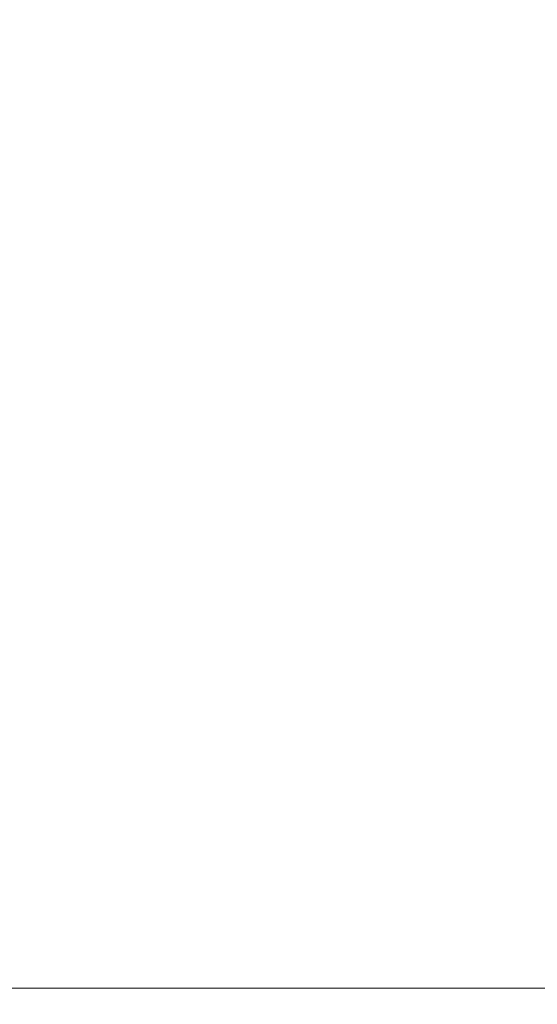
# Model space of a CAD drawing. Header units: centimetres. Extents: x -26.3 to 27.5, y 4.8 to 73.5.
# Tile 170 of 256: x -8.2646 to -8.2529, y 6.4998 to 6.522. Entities that reach past the tile are written whole.
import ezdxf

# ---------------------------------------------------------------- set-up
doc = ezdxf.new("R2010")
doc.units = ezdxf.units.CM
doc.header["$LTSCALE"] = 2.54
doc.layers.add('Lucido design-1', color=7, linetype='Continuous')

# ---------------------------------------------------------------- blocks, each defined once
blk = doc.blocks.new('Gruppo-3-1')
at = {"color": 7, "linetype": 'Continuous', "lineweight": 9}
for points, invisible_edges in [([(-8.265066, 6.5258, -1479.809095), (-8.26397, 6.524839, -1479.809095), (-8.266553, 6.522021, -1479.810364), (-8.267524, 6.522872, -1479.810364)], 15), ([(-8.265066, 6.5258, -1515.909095), (-8.26397, 6.524839, -1515.909095), (-8.266553, 6.522021, -1515.910364), (-8.267524, 6.522872, -1515.910364)], 15), ([(-25.986537, 6.525376, -1479.018057), (-25.986537, 6.521853, -1479.017221), (27.113463, 6.521853, -1479.017221), (27.113463, 6.525376, -1479.018057)], 10), ([(-25.986537, 6.525376, -1515.118057), (-25.986537, 6.521853, -1515.117221), (27.113463, 6.521853, -1515.117221), (27.113463, 6.525376, -1515.118057)], 10), ([(-8.259128, 6.525328, -1479.807672), (-8.258058, 6.524109, -1479.807672), (-8.260949, 6.521683, -1479.809095), (-8.26191, 6.522779, -1479.809095)], 15), ([(-8.259128, 6.525328, -1515.907672), (-8.258058, 6.524109, -1515.907672), (-8.260949, 6.521683, -1515.909095), (-8.26191, 6.522779, -1515.909095)], 15), ([(-8.254094, 6.525107, -1479.806095), (-8.253039, 6.523668, -1479.806095), (-8.256084, 6.521536, -1479.807672), (-8.257043, 6.522844, -1479.807672)], 15), ([(-8.254094, 6.525107, -1515.906095), (-8.253039, 6.523668, -1515.906095), (-8.256084, 6.521536, -1515.907672), (-8.257043, 6.522844, -1515.907672)], 15), ([(-8.26397, 6.524839, -1479.809095), (-8.262918, 6.523832, -1479.809095), (-8.265621, 6.521128, -1479.810364), (-8.266553, 6.522021, -1479.810364)], 15), ([(-8.26397, 6.524839, -1515.909095), (-8.262918, 6.523832, -1515.909095), (-8.265621, 6.521128, -1515.910364), (-8.266553, 6.522021, -1515.910364)], 15), ([(-8.258058, 6.524109, -1479.807672), (-8.257043, 6.522844, -1479.807672), (-8.260037, 6.520547, -1479.809095), (-8.260949, 6.521683, -1479.809095)], 15), ([(-8.258058, 6.524109, -1515.907672), (-8.257043, 6.522844, -1515.907672), (-8.260037, 6.520547, -1515.909095), (-8.260949, 6.521683, -1515.909095)], 15), ([(-8.262918, 6.523832, -1479.809095), (-8.26191, 6.522779, -1479.809095), (-8.264729, 6.520196, -1479.810364), (-8.265621, 6.521128, -1479.810364)], 15), ([(-8.262918, 6.523832, -1515.909095), (-8.26191, 6.522779, -1515.909095), (-8.264729, 6.520196, -1515.910364), (-8.265621, 6.521128, -1515.910364)], 15), ([(-8.253039, 6.523668, -1479.806095), (-8.252048, 6.522184, -1479.806095), (-8.255183, 6.520187, -1479.807672), (-8.256084, 6.521536, -1479.807672)], 15), ([(-8.253039, 6.523668, -1515.906095), (-8.252048, 6.522184, -1515.906095), (-8.255183, 6.520187, -1515.907672), (-8.256084, 6.521536, -1515.907672)], 15), ([(-8.26191, 6.522779, -1479.809095), (-8.260949, 6.521683, -1479.809095), (-8.263878, 6.519226, -1479.810364), (-8.264729, 6.520196, -1479.810364)], 15), ([(-8.26191, 6.522779, -1515.909095), (-8.260949, 6.521683, -1515.909095), (-8.263878, 6.519226, -1515.910364), (-8.264729, 6.520196, -1515.910364)], 15), ([(-8.257043, 6.522844, -1479.807672), (-8.256084, 6.521536, -1479.807672), (-8.259175, 6.519371, -1479.809095), (-8.260037, 6.520547, -1479.809095)], 15), ([(-8.257043, 6.522844, -1515.907672), (-8.256084, 6.521536, -1515.907672), (-8.259175, 6.519371, -1515.909095), (-8.260037, 6.520547, -1515.909095)], 15), ([(-8.252048, 6.522184, -1479.806095), (-8.251122, 6.520659, -1479.806095), (-8.254341, 6.5188, -1479.807672), (-8.255183, 6.520187, -1479.807672)], 15), ([(-8.252048, 6.522184, -1515.906095), (-8.251122, 6.520659, -1515.906095), (-8.254341, 6.5188, -1515.907672), (-8.255183, 6.520187, -1515.907672)], 15), ([(27.113463, 6.521201, -1479.017066), (27.113463, 6.521853, -1479.017221), (-25.986537, 6.521853, -1479.017221), (-25.986537, 6.521201, -1479.017066)], 10), ([(27.113463, 6.521201, -1515.117066), (27.113463, 6.521853, -1515.117221), (-25.986537, 6.521853, -1515.117221), (-25.986537, 6.521201, -1515.117066)], 10), ([(-8.260949, 6.521683, -1479.809095), (-8.260037, 6.520547, -1479.809095), (-8.26307, 6.518219, -1479.810364), (-8.263878, 6.519226, -1479.810364)], 15), ([(-8.260949, 6.521683, -1515.909095), (-8.260037, 6.520547, -1515.909095), (-8.26307, 6.518219, -1515.910364), (-8.263878, 6.519226, -1515.910364)], 15), ([(-8.256084, 6.521536, -1479.807672), (-8.255183, 6.520187, -1479.807672), (-8.258365, 6.51816, -1479.809095), (-8.259175, 6.519371, -1479.809095)], 15), ([(-8.256084, 6.521536, -1515.907672), (-8.255183, 6.520187, -1515.907672), (-8.258365, 6.51816, -1515.909095), (-8.259175, 6.519371, -1515.909095)], 15), ([(-25.986537, 6.521201, -1479.017066), (-25.986537, 6.517575, -1479.016369), (27.113463, 6.517575, -1479.016369), (27.113463, 6.521201, -1479.017066)], 10), ([(-25.986537, 6.521201, -1515.117066), (-25.986537, 6.517575, -1515.116369), (27.113463, 6.517575, -1515.116369), (27.113463, 6.521201, -1515.117066)], 10), ([(-8.251122, 6.520659, -1479.806095), (-8.250264, 6.519095, -1479.806095), (-8.253561, 6.517378, -1479.807672), (-8.254341, 6.5188, -1479.807672)], 15), ([(-8.251122, 6.520659, -1515.906095), (-8.250264, 6.519095, -1515.906095), (-8.253561, 6.517378, -1515.907672), (-8.254341, 6.5188, -1515.907672)], 15), ([(-8.260037, 6.520547, -1479.809095), (-8.259175, 6.519371, -1479.809095), (-8.262307, 6.517178, -1479.810364), (-8.26307, 6.518219, -1479.810364)], 15), ([(-8.260037, 6.520547, -1515.909095), (-8.259175, 6.519371, -1515.909095), (-8.262307, 6.517178, -1515.910364), (-8.26307, 6.518219, -1515.910364)], 15), ([(-8.264729, 6.520196, -1479.810364), (-8.263878, 6.519226, -1479.810364), (-8.26684, 6.51674, -1479.811477), (-8.267579, 6.517584, -1479.811477)], 15), ([(-8.264729, 6.520196, -1515.910364), (-8.263878, 6.519226, -1515.910364), (-8.26684, 6.51674, -1515.911477), (-8.267579, 6.517584, -1515.911477)], 15), ([(-8.255183, 6.520187, -1479.807672), (-8.254341, 6.5188, -1479.807672), (-8.257609, 6.516914, -1479.809095), (-8.258365, 6.51816, -1479.809095)], 15), ([(-8.255183, 6.520187, -1515.907672), (-8.254341, 6.5188, -1515.907672), (-8.257609, 6.516914, -1515.909095), (-8.258365, 6.51816, -1515.909095)], 15), ([(-8.259175, 6.519371, -1479.809095), (-8.258365, 6.51816, -1479.809095), (-8.26159, 6.516105, -1479.810364), (-8.262307, 6.517178, -1479.810364)], 15), ([(-8.259175, 6.519371, -1515.909095), (-8.258365, 6.51816, -1515.909095), (-8.26159, 6.516105, -1515.910364), (-8.262307, 6.517178, -1515.910364)], 15), ([(-8.263878, 6.519226, -1479.810364), (-8.26307, 6.518219, -1479.810364), (-8.266138, 6.515865, -1479.811477), (-8.26684, 6.51674, -1479.811477)], 15), ([(-8.263878, 6.519226, -1515.910364), (-8.26307, 6.518219, -1515.910364), (-8.266138, 6.515865, -1515.911477), (-8.26684, 6.51674, -1515.911477)], 15), ([(-8.250264, 6.519095, -1479.806095), (-8.249475, 6.517494, -1479.806095), (-8.252844, 6.515924, -1479.807672), (-8.253561, 6.517378, -1479.807672)], 15), ([(-8.250264, 6.519095, -1515.906095), (-8.249475, 6.517494, -1515.906095), (-8.252844, 6.515924, -1515.907672), (-8.253561, 6.517378, -1515.907672)], 15), ([(-8.254341, 6.5188, -1479.807672), (-8.253561, 6.517378, -1479.807672), (-8.256908, 6.515636, -1479.809095), (-8.257609, 6.516914, -1479.809095)], 15), ([(-8.254341, 6.5188, -1515.907672), (-8.253561, 6.517378, -1515.907672), (-8.256908, 6.515636, -1515.909095), (-8.257609, 6.516914, -1515.909095)], 15), ([(-8.26307, 6.518219, -1479.810364), (-8.262307, 6.517178, -1479.810364), (-8.265474, 6.514961, -1479.811477), (-8.266138, 6.515865, -1479.811477)], 15), ([(-8.26307, 6.518219, -1515.910364), (-8.262307, 6.517178, -1515.910364), (-8.265474, 6.514961, -1515.911477), (-8.266138, 6.515865, -1515.911477)], 15), ([(-8.258365, 6.51816, -1479.809095), (-8.257609, 6.516914, -1479.809095), (-8.26092, 6.515002, -1479.810364), (-8.26159, 6.516105, -1479.810364)], 15), ([(-8.258365, 6.51816, -1515.909095), (-8.257609, 6.516914, -1515.909095), (-8.26092, 6.515002, -1515.910364), (-8.26159, 6.516105, -1515.910364)], 15), ([(27.113463, 6.51698, -1479.016255), (27.113463, 6.517575, -1479.016369), (-25.986537, 6.517575, -1479.016369), (-25.986537, 6.51698, -1479.016255)], 10), ([(27.113463, 6.51698, -1515.116255), (27.113463, 6.517575, -1515.116369), (-25.986537, 6.517575, -1515.116369), (-25.986537, 6.51698, -1515.116255)], 10), ([(-8.253561, 6.517378, -1479.807672), (-8.252844, 6.515924, -1479.807672), (-8.256264, 6.514329, -1479.809095), (-8.256908, 6.515636, -1479.809095)], 15), ([(-8.253561, 6.517378, -1515.907672), (-8.252844, 6.515924, -1515.907672), (-8.256264, 6.514329, -1515.909095), (-8.256908, 6.515636, -1515.909095)], 15), ([(-8.262307, 6.517178, -1479.810364), (-8.26159, 6.516105, -1479.810364), (-8.264851, 6.514028, -1479.811477), (-8.265474, 6.514961, -1479.811477)], 15), ([(-8.262307, 6.517178, -1515.910364), (-8.26159, 6.516105, -1515.910364), (-8.264851, 6.514028, -1515.911477), (-8.265474, 6.514961, -1515.911477)], 15), ([(-25.986537, 6.51698, -1479.016255), (-25.986537, 6.513263, -1479.015705), (27.113463, 6.513263, -1479.015705), (27.113463, 6.51698, -1479.016255)], 10), ([(-25.986537, 6.51698, -1515.116255), (-25.986537, 6.513263, -1515.115705), (27.113463, 6.513263, -1515.115705), (27.113463, 6.51698, -1515.116255)], 10), ([(-8.257609, 6.516914, -1479.809095), (-8.256908, 6.515636, -1479.809095), (-8.2603, 6.513871, -1479.810364), (-8.26092, 6.515002, -1479.810364)], 15), ([(-8.257609, 6.516914, -1515.909095), (-8.256908, 6.515636, -1515.909095), (-8.2603, 6.513871, -1515.910364), (-8.26092, 6.515002, -1515.910364)], 15), ([(-8.26159, 6.516105, -1479.810364), (-8.26092, 6.515002, -1479.810364), (-8.264269, 6.513069, -1479.811477), (-8.264851, 6.514028, -1479.811477)], 15), ([(-8.26159, 6.516105, -1515.910364), (-8.26092, 6.515002, -1515.910364), (-8.264269, 6.513069, -1515.911477), (-8.264851, 6.514028, -1515.911477)], 15), ([(-8.252844, 6.515924, -1479.807672), (-8.252191, 6.514439, -1479.807672), (-8.255677, 6.512995, -1479.809095), (-8.256264, 6.514329, -1479.809095)], 15), ([(-8.252844, 6.515924, -1515.907672), (-8.252191, 6.514439, -1515.907672), (-8.255677, 6.512995, -1515.909095), (-8.256264, 6.514329, -1515.909095)], 15), ([(-8.256908, 6.515636, -1479.809095), (-8.256264, 6.514329, -1479.809095), (-8.259729, 6.512713, -1479.810364), (-8.2603, 6.513871, -1479.810364)], 15), ([(-8.256908, 6.515636, -1515.909095), (-8.256264, 6.514329, -1515.909095), (-8.259729, 6.512713, -1515.910364), (-8.2603, 6.513871, -1515.910364)], 15), ([(-8.26092, 6.515002, -1479.810364), (-8.2603, 6.513871, -1479.810364), (-8.263729, 6.512085, -1479.811477), (-8.264269, 6.513069, -1479.811477)], 15), ([(-8.26092, 6.515002, -1515.910364), (-8.2603, 6.513871, -1515.910364), (-8.263729, 6.512085, -1515.911477), (-8.264269, 6.513069, -1515.911477)], 15), ([(-8.252191, 6.514439, -1479.807672), (-8.251603, 6.512927, -1479.807672), (-8.255149, 6.511637, -1479.809095), (-8.255677, 6.512995, -1479.809095)], 15), ([(-8.252191, 6.514439, -1515.907672), (-8.251603, 6.512927, -1515.907672), (-8.255149, 6.511637, -1515.909095), (-8.255677, 6.512995, -1515.909095)], 15), ([(-8.256264, 6.514329, -1479.809095), (-8.255677, 6.512995, -1479.809095), (-8.259209, 6.511532, -1479.810364), (-8.259729, 6.512713, -1479.810364)], 15), ([(-8.256264, 6.514329, -1515.909095), (-8.255677, 6.512995, -1515.909095), (-8.259209, 6.511532, -1515.910364), (-8.259729, 6.512713, -1515.910364)], 15), ([(-8.264851, 6.514028, -1479.811477), (-8.264269, 6.513069, -1479.811477), (-8.267649, 6.511117, -1479.812432), (-8.268143, 6.511931, -1479.812432)], 15), ([(-8.264851, 6.514028, -1515.911477), (-8.264269, 6.513069, -1515.911477), (-8.267649, 6.511117, -1515.912432), (-8.268143, 6.511931, -1515.912432)], 15), ([(-8.2603, 6.513871, -1479.810364), (-8.259729, 6.512713, -1479.810364), (-8.263233, 6.511079, -1479.811477), (-8.263729, 6.512085, -1479.811477)], 15), ([(-8.2603, 6.513871, -1515.910364), (-8.259729, 6.512713, -1515.910364), (-8.263233, 6.511079, -1515.911477), (-8.263729, 6.512085, -1515.911477)], 15), ([(27.113463, 6.512721, -1479.015624), (27.113463, 6.513263, -1479.015705), (-25.986537, 6.513263, -1479.015705), (-25.986537, 6.512721, -1479.015624)], 10), ([(27.113463, 6.512721, -1515.115624), (27.113463, 6.513263, -1515.115705), (-25.986537, 6.513263, -1515.115705), (-25.986537, 6.512721, -1515.115624)], 10), ([(-8.264269, 6.513069, -1479.811477), (-8.263729, 6.512085, -1479.811477), (-8.267192, 6.510283, -1479.812432), (-8.267649, 6.511117, -1479.812432)], 15), ([(-8.264269, 6.513069, -1515.911477), (-8.263729, 6.512085, -1515.911477), (-8.267192, 6.510283, -1515.912432), (-8.267649, 6.511117, -1515.912432)], 15), ([(-8.255677, 6.512995, -1479.809095), (-8.255149, 6.511637, -1479.809095), (-8.258741, 6.510329, -1479.810364), (-8.259209, 6.511532, -1479.810364)], 15), ([(-8.255677, 6.512995, -1515.909095), (-8.255149, 6.511637, -1515.909095), (-8.258741, 6.510329, -1515.910364), (-8.259209, 6.511532, -1515.910364)], 15), ([(-8.251603, 6.512927, -1479.807672), (-8.251081, 6.511391, -1479.807672), (-8.25468, 6.510257, -1479.809095), (-8.255149, 6.511637, -1479.809095)], 15), ([(-8.251603, 6.512927, -1515.907672), (-8.251081, 6.511391, -1515.907672), (-8.25468, 6.510257, -1515.909095), (-8.255149, 6.511637, -1515.909095)], 15), ([(-25.986537, 6.512721, -1479.015624), (-25.986537, 6.508927, -1479.015229), (27.113463, 6.508927, -1479.015229), (27.113463, 6.512721, -1479.015624)], 10), ([(-25.986537, 6.512721, -1515.115624), (-25.986537, 6.508927, -1515.115229), (27.113463, 6.508927, -1515.115229), (27.113463, 6.512721, -1515.115624)], 10), ([(-8.259729, 6.512713, -1479.810364), (-8.259209, 6.511532, -1479.810364), (-8.262781, 6.510052, -1479.811477), (-8.263233, 6.511079, -1479.811477)], 15), ([(-8.259729, 6.512713, -1515.910364), (-8.259209, 6.511532, -1515.910364), (-8.262781, 6.510052, -1515.911477), (-8.263233, 6.511079, -1515.911477)], 15), ([(-8.263729, 6.512085, -1479.811477), (-8.263233, 6.511079, -1479.811477), (-8.266771, 6.509429, -1479.812432), (-8.267192, 6.510283, -1479.812432)], 15), ([(-8.263729, 6.512085, -1515.911477), (-8.263233, 6.511079, -1515.911477), (-8.266771, 6.509429, -1515.912432), (-8.267192, 6.510283, -1515.912432)], 15), ([(-8.259209, 6.511532, -1479.810364), (-8.258741, 6.510329, -1479.810364), (-8.262375, 6.509007, -1479.811477), (-8.262781, 6.510052, -1479.811477)], 15), ([(-8.259209, 6.511532, -1515.910364), (-8.258741, 6.510329, -1515.910364), (-8.262375, 6.509007, -1515.911477), (-8.262781, 6.510052, -1515.911477)], 15), ([(-8.255149, 6.511637, -1479.809095), (-8.25468, 6.510257, -1479.809095), (-8.258326, 6.509107, -1479.810364), (-8.258741, 6.510329, -1479.810364)], 15), ([(-8.255149, 6.511637, -1515.909095), (-8.25468, 6.510257, -1515.909095), (-8.258326, 6.509107, -1515.910364), (-8.258741, 6.510329, -1515.910364)], 15), ([(-8.251081, 6.511391, -1479.807672), (-8.250627, 6.509834, -1479.807672), (-8.254272, 6.508857, -1479.809095), (-8.25468, 6.510257, -1479.809095)], 15), ([(-8.251081, 6.511391, -1515.907672), (-8.250627, 6.509834, -1515.907672), (-8.254272, 6.508857, -1515.909095), (-8.25468, 6.510257, -1515.909095)], 15), ([(-8.263233, 6.511079, -1479.811477), (-8.262781, 6.510052, -1479.811477), (-8.266388, 6.508558, -1479.812432), (-8.266771, 6.509429, -1479.812432)], 15), ([(-8.263233, 6.511079, -1515.911477), (-8.262781, 6.510052, -1515.911477), (-8.266388, 6.508558, -1515.912432), (-8.266771, 6.509429, -1515.912432)], 15), ([(-8.258741, 6.510329, -1479.810364), (-8.258326, 6.509107, -1479.810364), (-8.262014, 6.507944, -1479.811477), (-8.262375, 6.509007, -1479.811477)], 15), ([(-8.258741, 6.510329, -1515.910364), (-8.258326, 6.509107, -1515.910364), (-8.262014, 6.507944, -1515.911477), (-8.262375, 6.509007, -1515.911477)], 15), ([(-8.25468, 6.510257, -1479.809095), (-8.254272, 6.508857, -1479.809095), (-8.257965, 6.507868, -1479.810364), (-8.258326, 6.509107, -1479.810364)], 15), ([(-8.25468, 6.510257, -1515.909095), (-8.254272, 6.508857, -1515.909095), (-8.257965, 6.507868, -1515.910364), (-8.258326, 6.509107, -1515.910364)], 15), ([(-8.262781, 6.510052, -1479.811477), (-8.262375, 6.509007, -1479.811477), (-8.266043, 6.507671, -1479.812432), (-8.266388, 6.508558, -1479.812432)], 15), ([(-8.262781, 6.510052, -1515.911477), (-8.262375, 6.509007, -1515.911477), (-8.266043, 6.507671, -1515.912432), (-8.266388, 6.508558, -1515.912432)], 15), ([(-8.250627, 6.509834, -1479.807672), (-8.250242, 6.508259, -1479.807672), (-8.253926, 6.507442, -1479.809095), (-8.254272, 6.508857, -1479.809095)], 15), ([(-8.250627, 6.509834, -1515.907672), (-8.250242, 6.508259, -1515.907672), (-8.253926, 6.507442, -1515.909095), (-8.254272, 6.508857, -1515.909095)], 15), ([(-8.258326, 6.509107, -1479.810364), (-8.257965, 6.507868, -1479.810364), (-8.2617, 6.506867, -1479.811477), (-8.262014, 6.507944, -1479.811477)], 15), ([(-8.258326, 6.509107, -1515.910364), (-8.257965, 6.507868, -1515.910364), (-8.2617, 6.506867, -1515.911477), (-8.262014, 6.507944, -1515.911477)], 15), ([(27.113463, 6.508431, -1479.015177), (27.113463, 6.508927, -1479.015229), (-25.986537, 6.508927, -1479.015229), (-25.986537, 6.508431, -1479.015177)], 10), ([(27.113463, 6.508431, -1515.115177), (27.113463, 6.508927, -1515.115229), (-25.986537, 6.508927, -1515.115229), (-25.986537, 6.508431, -1515.115177)], 10), ([(-8.262375, 6.509007, -1479.811477), (-8.262014, 6.507944, -1479.811477), (-8.265737, 6.50677, -1479.812432), (-8.266043, 6.507671, -1479.812432)], 15), ([(-8.262375, 6.509007, -1515.911477), (-8.262014, 6.507944, -1515.911477), (-8.265737, 6.50677, -1515.912432), (-8.266043, 6.507671, -1515.912432)], 15), ([(-8.254272, 6.508857, -1479.809095), (-8.253926, 6.507442, -1479.809095), (-8.257659, 6.506614, -1479.810364), (-8.257965, 6.507868, -1479.810364)], 15), ([(-8.254272, 6.508857, -1515.909095), (-8.253926, 6.507442, -1515.909095), (-8.257659, 6.506614, -1515.910364), (-8.257965, 6.507868, -1515.910364)], 15), ([(-25.986537, 6.508431, -1479.015177), (-25.986537, 6.504573, -1479.014943), (27.113463, 6.504573, -1479.014943), (27.113463, 6.508431, -1479.015177)], 10), ([(-25.986537, 6.508431, -1515.115177), (-25.986537, 6.504573, -1515.114943), (27.113463, 6.504573, -1515.114943), (27.113463, 6.508431, -1515.115177)], 10), ([(-8.250242, 6.508259, -1479.807672), (-8.249926, 6.506668, -1479.807672), (-8.253642, 6.506012, -1479.809095), (-8.253926, 6.507442, -1479.809095)], 15), ([(-8.250242, 6.508259, -1515.907672), (-8.249926, 6.506668, -1515.907672), (-8.253642, 6.506012, -1515.909095), (-8.253926, 6.507442, -1515.909095)], 15), ([(-8.262014, 6.507944, -1479.811477), (-8.2617, 6.506867, -1479.811477), (-8.26547, 6.505857, -1479.812432), (-8.265737, 6.50677, -1479.812432)], 15), ([(-8.262014, 6.507944, -1515.911477), (-8.2617, 6.506867, -1515.911477), (-8.26547, 6.505857, -1515.912432), (-8.265737, 6.50677, -1515.912432)], 15), ([(-8.257965, 6.507868, -1479.810364), (-8.257659, 6.506614, -1479.810364), (-8.261433, 6.505777, -1479.811477), (-8.2617, 6.506867, -1479.811477)], 15), ([(-8.257965, 6.507868, -1515.910364), (-8.257659, 6.506614, -1515.910364), (-8.261433, 6.505777, -1515.911477), (-8.2617, 6.506867, -1515.911477)], 15), ([(-8.253926, 6.507442, -1479.809095), (-8.253642, 6.506012, -1479.809095), (-8.257407, 6.505349, -1479.810364), (-8.257659, 6.506614, -1479.810364)], 15), ([(-8.253926, 6.507442, -1515.909095), (-8.253642, 6.506012, -1515.909095), (-8.257407, 6.505349, -1515.910364), (-8.257659, 6.506614, -1515.910364)], 15), ([(-8.2617, 6.506867, -1479.811477), (-8.261433, 6.505777, -1479.811477), (-8.265244, 6.504933, -1479.812432), (-8.26547, 6.505857, -1479.812432)], 15), ([(-8.2617, 6.506867, -1515.911477), (-8.261433, 6.505777, -1515.911477), (-8.265244, 6.504933, -1515.912432), (-8.26547, 6.505857, -1515.912432)], 15), ([(-8.249926, 6.506668, -1479.807672), (-8.249679, 6.505065, -1479.807672), (-8.25342, 6.504572, -1479.809095), (-8.253642, 6.506012, -1479.809095)], 15), ([(-8.249926, 6.506668, -1515.907672), (-8.249679, 6.505065, -1515.907672), (-8.25342, 6.504572, -1515.909095), (-8.253642, 6.506012, -1515.909095)], 15), ([(-8.257659, 6.506614, -1479.810364), (-8.257407, 6.505349, -1479.810364), (-8.261215, 6.504677, -1479.811477), (-8.261433, 6.505777, -1479.811477)], 15), ([(-8.257659, 6.506614, -1515.910364), (-8.257407, 6.505349, -1515.910364), (-8.261215, 6.504677, -1515.911477), (-8.261433, 6.505777, -1515.911477)], 15), ([(-8.253642, 6.506012, -1479.809095), (-8.25342, 6.504572, -1479.809095), (-8.25721, 6.504073, -1479.810364), (-8.257407, 6.505349, -1479.810364)], 15), ([(-8.253642, 6.506012, -1515.909095), (-8.25342, 6.504572, -1515.909095), (-8.25721, 6.504073, -1515.910364), (-8.257407, 6.505349, -1515.910364)], 15), ([(-8.261433, 6.505777, -1479.811477), (-8.261215, 6.504677, -1479.811477), (-8.265059, 6.503999, -1479.812432), (-8.265244, 6.504933, -1479.812432)], 15), ([(-8.261433, 6.505777, -1515.911477), (-8.261215, 6.504677, -1515.911477), (-8.265059, 6.503999, -1515.912432), (-8.265244, 6.504933, -1515.912432)], 15), ([(-8.257407, 6.505349, -1479.810364), (-8.25721, 6.504073, -1479.810364), (-8.261044, 6.503568, -1479.811477), (-8.261215, 6.504677, -1479.811477)], 15), ([(-8.257407, 6.505349, -1515.910364), (-8.25721, 6.504073, -1515.910364), (-8.261044, 6.503568, -1515.911477), (-8.261215, 6.504677, -1515.911477)], 15), ([(-8.249679, 6.505065, -1479.807672), (-8.249502, 6.503452, -1479.807672), (-8.253261, 6.503123, -1479.809095), (-8.25342, 6.504572, -1479.809095)], 15), ([(-8.249679, 6.505065, -1515.907672), (-8.249502, 6.503452, -1515.907672), (-8.253261, 6.503123, -1515.909095), (-8.25342, 6.504572, -1515.909095)], 15), ([(-8.261215, 6.504677, -1479.811477), (-8.261044, 6.503568, -1479.811477), (-8.264914, 6.503059, -1479.812432), (-8.265059, 6.503999, -1479.812432)], 15), ([(-8.261215, 6.504677, -1515.911477), (-8.261044, 6.503568, -1515.911477), (-8.264914, 6.503059, -1515.912432), (-8.265059, 6.503999, -1515.912432)], 15), ([(27.113463, 6.504128, -1479.014916), (27.113463, 6.504573, -1479.014943), (-25.986537, 6.504573, -1479.014943), (-25.986537, 6.504128, -1479.014916)], 10), ([(27.113463, 6.504128, -1515.114916), (27.113463, 6.504573, -1515.114943), (-25.986537, 6.504573, -1515.114943), (-25.986537, 6.504128, -1515.114916)], 10), ([(-8.25342, 6.504572, -1479.809095), (-8.253261, 6.503123, -1479.809095), (-8.25707, 6.50279, -1479.810364), (-8.25721, 6.504073, -1479.810364)], 15), ([(-8.25342, 6.504572, -1515.909095), (-8.253261, 6.503123, -1515.909095), (-8.25707, 6.50279, -1515.910364), (-8.25721, 6.504073, -1515.910364)], 15), ([(-25.986537, 6.504128, -1479.014916), (-25.986537, 6.500212, -1479.014839), (27.113463, 6.500212, -1479.014839), (27.113463, 6.504128, -1479.014916)], 8), ([(-25.986537, 6.504128, -1515.114916), (-25.986537, 6.500212, -1515.114839), (27.113463, 6.500212, -1515.114839), (27.113463, 6.504128, -1515.114916)], 8), ([(-8.25721, 6.504073, -1479.810364), (-8.25707, 6.50279, -1479.810364), (-8.260922, 6.502453, -1479.811477), (-8.261044, 6.503568, -1479.811477)], 15), ([(-8.25721, 6.504073, -1515.910364), (-8.25707, 6.50279, -1515.910364), (-8.260922, 6.502453, -1515.911477), (-8.261044, 6.503568, -1515.911477)], 15), ([(-8.261044, 6.503568, -1479.811477), (-8.260922, 6.502453, -1479.811477), (-8.26481, 6.502113, -1479.812432), (-8.264914, 6.503059, -1479.812432)], 15), ([(-8.261044, 6.503568, -1515.911477), (-8.260922, 6.502453, -1515.911477), (-8.26481, 6.502113, -1515.912432), (-8.264914, 6.503059, -1515.912432)], 15), ([(-8.249502, 6.503452, -1479.807672), (-8.249396, 6.501834, -1479.807672), (-8.253166, 6.501669, -1479.809095), (-8.253261, 6.503123, -1479.809095)], 15), ([(-8.249502, 6.503452, -1515.907672), (-8.249396, 6.501834, -1515.907672), (-8.253166, 6.501669, -1515.909095), (-8.253261, 6.503123, -1515.909095)], 15), ([(-8.253261, 6.503123, -1479.809095), (-8.253166, 6.501669, -1479.809095), (-8.256986, 6.501502, -1479.810364), (-8.25707, 6.50279, -1479.810364)], 15), ([(-8.253261, 6.503123, -1515.909095), (-8.253166, 6.501669, -1515.909095), (-8.256986, 6.501502, -1515.910364), (-8.25707, 6.50279, -1515.910364)], 15), ([(-8.25707, 6.50279, -1479.810364), (-8.256986, 6.501502, -1479.810364), (-8.260848, 6.501334, -1479.811477), (-8.260922, 6.502453, -1479.811477)], 15), ([(-8.25707, 6.50279, -1515.910364), (-8.256986, 6.501502, -1515.910364), (-8.260848, 6.501334, -1515.911477), (-8.260922, 6.502453, -1515.911477)], 15), ([(-8.260922, 6.502453, -1479.811477), (-8.260848, 6.501334, -1479.811477), (-8.264748, 6.501163, -1479.812432), (-8.26481, 6.502113, -1479.812432)], 15), ([(-8.260922, 6.502453, -1515.911477), (-8.260848, 6.501334, -1515.911477), (-8.264748, 6.501163, -1515.912432), (-8.26481, 6.502113, -1515.912432)], 15), ([(-8.249396, 6.501834, -1479.807672), (-8.249361, 6.500212, -1479.807672), (-8.253134, 6.500212, -1479.809095), (-8.253166, 6.501669, -1479.809095)], 13), ([(-8.249396, 6.501834, -1515.907672), (-8.249361, 6.500212, -1515.907672), (-8.253134, 6.500212, -1515.909095), (-8.253166, 6.501669, -1515.909095)], 13), ([(-8.253166, 6.501669, -1479.809095), (-8.253134, 6.500212, -1479.809095), (-8.256957, 6.500212, -1479.810364), (-8.256986, 6.501502, -1479.810364)], 13), ([(-8.253166, 6.501669, -1515.909095), (-8.253134, 6.500212, -1515.909095), (-8.256957, 6.500212, -1515.910364), (-8.256986, 6.501502, -1515.910364)], 13), ([(-8.260848, 6.501334, -1479.811477), (-8.260824, 6.500212, -1479.811477), (-8.264727, 6.500212, -1479.812432), (-8.264748, 6.501163, -1479.812432)], 13), ([(-8.260848, 6.501334, -1515.911477), (-8.260824, 6.500212, -1515.911477), (-8.264727, 6.500212, -1515.912432), (-8.264748, 6.501163, -1515.912432)], 13), ([(-8.256986, 6.501502, -1479.810364), (-8.256957, 6.500212, -1479.810364), (-8.260824, 6.500212, -1479.811477), (-8.260848, 6.501334, -1479.811477)], 13), ([(-8.256986, 6.501502, -1515.910364), (-8.256957, 6.500212, -1515.910364), (-8.260824, 6.500212, -1515.911477), (-8.260848, 6.501334, -1515.911477)], 13), ([(-8.261766, 5.300212, -1479.811722), (-8.264731, 5.300212, -1479.812416), (-8.264727, 6.500212, -1479.812432)], 10), ([(-8.261766, 5.300212, -1515.911722), (-8.264731, 5.300212, -1515.912416), (-8.264727, 6.500212, -1515.912432)], 10), ([(-8.261766, 5.300212, -1479.811722), (-8.264727, 6.500212, -1479.812432), (-8.260824, 6.500212, -1479.811477)], 9), ([(-8.261766, 5.300212, -1515.911722), (-8.264727, 6.500212, -1515.912432), (-8.260824, 6.500212, -1515.911477)], 9), ([(-8.260824, 6.500212, -1479.811477), (-8.260828, 5.300212, -1479.811462), (-8.261766, 5.300212, -1479.811722)], 9), ([(-8.260824, 6.500212, -1515.911477), (-8.260828, 5.300212, -1515.911462), (-8.261766, 5.300212, -1515.911722)], 9), ([(-8.257793, 5.300212, -1479.810619), (-8.260828, 5.300212, -1479.811462), (-8.260824, 6.500212, -1479.811477)], 10), ([(-8.257793, 5.300212, -1515.910619), (-8.260828, 5.300212, -1515.911462), (-8.260824, 6.500212, -1515.911477)], 10), ([(-8.257793, 5.300212, -1479.810619), (-8.260824, 6.500212, -1479.811477), (-8.256957, 6.500212, -1479.810364)], 9), ([(-8.257793, 5.300212, -1515.910619), (-8.260824, 6.500212, -1515.911477), (-8.256957, 6.500212, -1515.910364)], 9), ([(-8.256957, 6.500212, -1479.810364), (-8.256962, 5.300212, -1479.810351), (-8.257793, 5.300212, -1479.810619)], 9), ([(-8.256957, 6.500212, -1515.910364), (-8.256962, 5.300212, -1515.910351), (-8.257793, 5.300212, -1515.910619)], 9), ([(-8.253872, 5.300212, -1479.809353), (-8.256962, 5.300212, -1479.810351), (-8.256957, 6.500212, -1479.810364)], 10), ([(-8.253872, 5.300212, -1515.909353), (-8.256962, 5.300212, -1515.910351), (-8.256957, 6.500212, -1515.910364)], 10), ([(-8.253872, 5.300212, -1479.809353), (-8.256957, 6.500212, -1479.810364), (-8.253134, 6.500212, -1479.809095)], 9), ([(-8.253872, 5.300212, -1515.909353), (-8.256957, 6.500212, -1515.910364), (-8.253134, 6.500212, -1515.909095)], 9), ([(-8.253134, 6.500212, -1479.809095), (-8.253139, 5.300212, -1479.809083), (-8.253872, 5.300212, -1479.809353)], 9), ([(-8.253134, 6.500212, -1515.909095), (-8.253139, 5.300212, -1515.909083), (-8.253872, 5.300212, -1515.909353)], 9), ([(-8.25001, 5.300212, -1479.807929), (-8.253139, 5.300212, -1479.809083), (-8.253134, 6.500212, -1479.809095)], 10), ([(-8.25001, 5.300212, -1515.907929), (-8.253139, 5.300212, -1515.909083), (-8.253134, 6.500212, -1515.909095)], 10), ([(-8.25001, 5.300212, -1479.807929), (-8.253134, 6.500212, -1479.809095), (-8.249361, 6.500212, -1479.807672)], 9), ([(-8.25001, 5.300212, -1515.907929), (-8.253134, 6.500212, -1515.909095), (-8.249361, 6.500212, -1515.907672)], 9)]:
    blk.add_3dface(points, dxfattribs=dict(at, invisible_edges=invisible_edges))
for points in [[(-25.986537, 6.500212, -1479.014839), (-25.986537, 4.900212, -1479.014839), (27.113463, 4.900212, -1479.014839), (27.113463, 6.500212, -1479.014839)], [(-25.986537, 6.500212, -1515.114839), (-25.986537, 4.900212, -1515.114839), (27.113463, 4.900212, -1515.114839), (27.113463, 6.500212, -1515.114839)]]:
    blk.add_3dface(points, dxfattribs=at)
blk = doc.blocks.new('Gruppo-4-1')
at = {"color": 7}
blk.add_blockref('Gruppo-3-1', (0, 0), dxfattribs=at)

msp = doc.modelspace()

# ---------------------------------------------------------------- block references
at = {"layer": 'Lucido design-1', "color": 7}
msp.add_blockref('Gruppo-4-1', (0, 0), dxfattribs=at)

doc.saveas('drawing.dxf')
